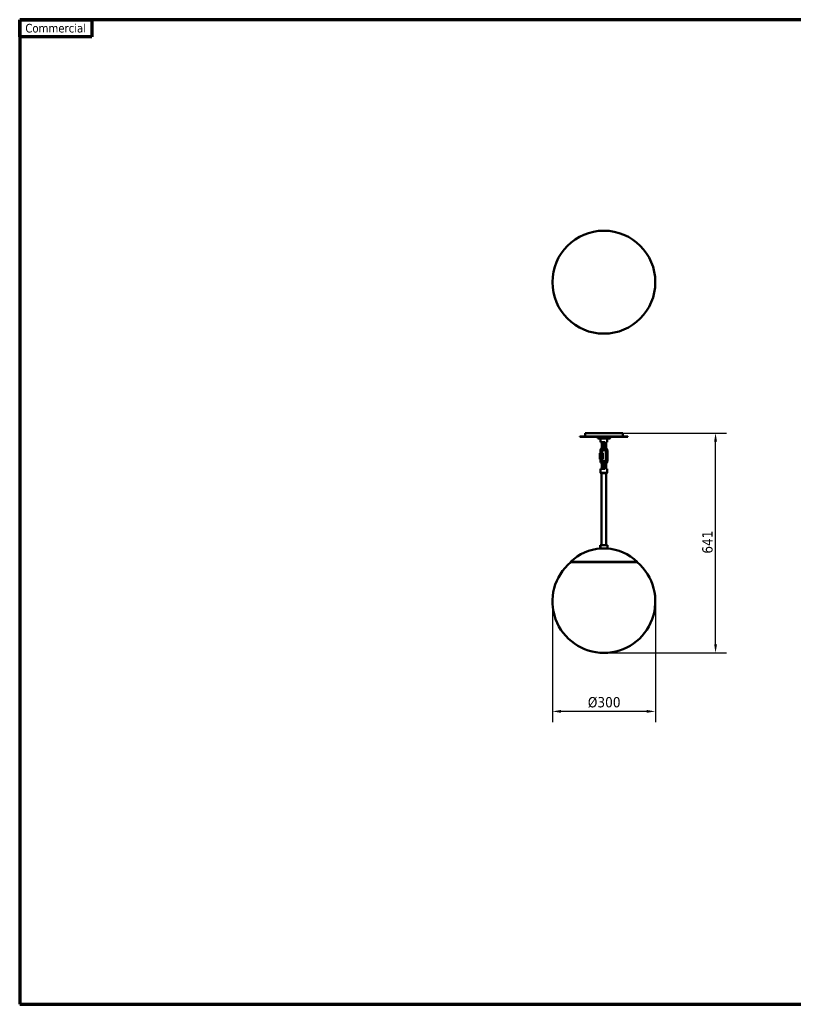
# Model space of a CAD drawing. Header units: millimetres. Extents: x 50 to 10677, y -493 to 2920.
# Tile 1 of 3: x 50 to 2306, y 50 to 2920. Entities that reach past the tile are written whole.
import ezdxf

# ---------------------------------------------------------------- set-up
doc = ezdxf.new("R2010")
doc.units = ezdxf.units.MM
doc.header["$LTSCALE"] = 10
for name, color, linetype, lineweight in [('Obramowanie (ISO)', 7, 'Continuous', 70), ('Widoczne (ISO)', 7, 'Continuous', 50), ('Wymiar (ISO)', 7, 'Continuous', 25)]:
    doc.layers.add(name, color=color, linetype=linetype, lineweight=lineweight)
doc.styles.add('Tekst notatki (ISO)', font='tahoma.ttf')
doc.dimstyles.new('Domyślne (ISO)', dxfattribs={"dimscale": 10, "dimtxt": 3, "dimasz": 2.5, "dimexe": 3.175, "dimexo": 0, "dimgap": 0.762, "dimtad": 1, "dimrnd": 1e-08, "dimtxsty": 'Tekst notatki (ISO)', "dimcen": 0.09, "dimdle": 10, "dimclrd": 256, "dimclre": 256, "dimclrt": 256, "dimazin": 2, "dimtfac": 1, "dimtmove": 0, "dimatfit": 3, "dimfxl": 1, "dimtolj": 1, "dimlwd": -1, "dimlwe": -1, "dimarcsym": 0})

# ---------------------------------------------------------------- blocks, each defined once
blk = doc.blocks.new('Ramki SH')
at = {"layer": 'Obramowanie (ISO)'}
for p, q in [((415, 292), (5, 292)), ((5, 292), (5, 5)), ((5, 292), (26, 292)), ((5, 287), (5, 292)), ((26, 292), (26, 287)), ((415, 5), (415, 292)), ((26, 287), (5, 287)), ((5, 5), (415, 5))]:
    blk.add_line(p, q, dxfattribs=at)
at = {"layer": 'Obramowanie (ISO)', "insert": (15.5, 289.5), "char_height": 2.5, "attachment_point": 5, "style": 'Tekst notatki (ISO)'}
blk.add_mtext('\\fTahoma|b0|i0;\\H2.5000;Commercial', dxfattribs=at)
blk = doc.blocks.new('*D5')
at = {"layer": 'Defpoints', "color": 0, "transparency": 16777216}
for p in [(1808.8, 1715.2), (2079.4, 1715.2), (1753.8, 1074.3)]:
    blk.add_point(p, dxfattribs=at)
at = {"layer": 'Wymiar (ISO)', "transparency": 16777216}
for p, q in [((1808.8, 1715.2), (2111.2, 1715.2)), ((2079.4, 1099.3), (2079.4, 1690.2)), ((1753.8, 1074.3), (2111.2, 1074.3))]:
    blk.add_line(p, q, dxfattribs=at)
for points in [[(2075.3, 1690.2), (2083.6, 1690.2), (2079.4, 1715.2)], [(2075.3, 1099.3), (2083.6, 1099.3), (2079.4, 1074.3)]]:
    blk.add_solid(points, dxfattribs=at)
at = {"layer": 'Wymiar (ISO)', "transparency": 16777216, "insert": (2040.6, 1363.5), "char_height": 30, "attachment_point": 1, "rotation": 90, "style": 'Tekst notatki (ISO)'}
blk.add_mtext('\\A1;641', dxfattribs=at)
blk = doc.blocks.new('*D8')
at = {"layer": 'Defpoints', "color": 0, "transparency": 16777216}
for p in [(1603.8, 1224.3), (1903.8, 1224.3), (1603.8, 903.8)]:
    blk.add_point(p, dxfattribs=at)
at = {"layer": 'Wymiar (ISO)', "transparency": 16777216}
for p, q in [((1603.8, 1224.3), (1603.8, 872)), ((1903.8, 1224.3), (1903.8, 872)), ((1878.8, 903.8), (1628.8, 903.8))]:
    blk.add_line(p, q, dxfattribs=at)
for points in [[(1628.8, 908), (1628.8, 899.6), (1603.8, 903.8)], [(1878.8, 908), (1878.8, 899.6), (1903.8, 903.8)]]:
    blk.add_solid(points, dxfattribs=at)
at = {"layer": 'Wymiar (ISO)', "transparency": 16777216, "insert": (1706.9, 945.6), "char_height": 30, "attachment_point": 1, "style": 'Tekst notatki (ISO)'}
blk.add_mtext('\\A1;\\fTahoma|b0|i0;Ø300', dxfattribs=at)

msp = doc.modelspace()

# ---------------------------------------------------------------- linework, layer by layer
at = {"layer": 'Widoczne (ISO)'}
for p, q in [((1823.751, 1705.196), (1683.751, 1705.196)), ((1683.751, 1703.696), (1683.751, 1705.196)), ((1683.751, 1703.696), (1823.751, 1703.696)), ((1808.751, 1715.196), (1698.751, 1715.196)), ((1698.751, 1715.196), (1698.751, 1705.196)), ((1736.251, 1703.696), (1735.751, 1703.196)), ((1771.751, 1703.196), (1735.751, 1703.196)), ((1735.751, 1700.196), (1735.751, 1703.196)), ((1735.751, 1700.196), (1771.751, 1700.196)), ((1736.251, 1699.696), (1735.751, 1700.196)), ((1771.251, 1699.696), (1736.251, 1699.696)), ((1744.251, 1699.696), (1743.751, 1699.196)), ((1763.751, 1699.196), (1743.751, 1699.196)), ((1743.751, 1699.196), (1743.751, 1688.196)), ((1763.251, 1699.696), (1763.751, 1699.196)), ((1763.751, 1699.196), (1763.751, 1688.196)), ((1771.251, 1703.696), (1771.751, 1703.196)), ((1771.251, 1699.696), (1771.751, 1700.196)), ((1771.751, 1700.196), (1771.751, 1703.196)), ((1808.751, 1715.196), (1808.751, 1705.196)), ((1823.751, 1703.696), (1823.751, 1705.196)), ((1743.751, 1688.196), (1757.263, 1688.196)), ((1747.307, 1675.196), (1747.307, 1688.196)), ((1752.339, 1675.196), (1752.339, 1688.196)), ((1755.163, 1688.196), (1755.163, 1675.196)), ((1760.008, 1688.196), (1763.751, 1688.196)), ((1760.195, 1688.196), (1760.195, 1675.196)), ((1741.613, 1656.196), (1743.472, 1656.196)), ((1741.613, 1656.196), (1741.613, 1639.196)), ((1743.472, 1639.196), (1741.613, 1639.196)), ((1743.429, 1656.196), (1743.429, 1662.696)), ((1743.429, 1635.696), (1743.429, 1639.196)), ((1743.472, 1656.196), (1747.788, 1656.196)), ((1743.472, 1639.196), (1743.472, 1656.196)), ((1747.788, 1639.196), (1743.472, 1639.196)), ((1747.788, 1656.196), (1750.245, 1656.196)), ((1747.788, 1639.196), (1747.788, 1656.196)), ((1750.245, 1639.196), (1747.788, 1639.196)), ((1748.429, 1656.196), (1748.429, 1662.696)), ((1748.429, 1635.696), (1748.429, 1639.196)), ((1750.245, 1639.196), (1750.245, 1656.196)), ((1759.073, 1662.696), (1759.073, 1635.696)), ((1764.073, 1662.696), (1764.073, 1635.696)), ((1757.263, 1610.396), (1743.751, 1610.396)), ((1743.751, 1599.396), (1743.751, 1610.396)), ((1747.307, 1610.396), (1747.307, 1623.396)), ((1752.339, 1610.396), (1752.339, 1623.396)), ((1755.163, 1623.396), (1755.163, 1610.396)), ((1763.751, 1610.396), (1760.008, 1610.396)), ((1760.195, 1623.396), (1760.195, 1610.396)), ((1763.751, 1599.396), (1763.751, 1610.396)), ((1743.751, 1599.396), (1763.751, 1599.396)), ((1744.751, 1598.396), (1743.751, 1599.396)), ((1762.751, 1598.396), (1744.751, 1598.396)), ((1747.251, 1598.396), (1747.251, 1388.548)), ((1760.251, 1598.396), (1760.251, 1388.548)), ((1762.751, 1598.396), (1763.751, 1599.396)), ((1742.738, 1383.906), (1744.073, 1383.989)), ((1744.078, 1383.189), (1742.744, 1383.106)), ((1764.751, 1388.548), (1742.751, 1388.548)), ((1742.751, 1384.069), (1742.751, 1388.548)), ((1742.751, 1383.106), (1742.751, 1383.905)), ((1742.751, 1378.548), (1742.751, 1383.026)), ((1742.751, 1378.548), (1764.751, 1378.548)), ((1743.162, 1385.412), (1743.216, 1385.474)), ((1743.162, 1381.683), (1743.216, 1381.621)), ((1744.125, 1383.904), (1744.28, 1383.914)), ((1764.751, 1378.548), (1764.751, 1388.548)), ((1851.251, 1339.637), (1656.251, 1339.637)), ((1656.942, 1338.914), (1656.251, 1339.637)), ((1850.559, 1338.914), (1656.942, 1338.914)), ((1850.559, 1338.914), (1851.251, 1339.637))]:
    msp.add_line(p, q, dxfattribs=at)
msp.add_circle((1753.751, 2154.85), 150, dxfattribs=at)
for centre, radius, start, end in [((1753.751, 1675.196), 10, 259.532271, 280.467729), ((1753.751, 1623.396), 10, 79.532271, 100.467729), ((1753.751, 1237.78), 141, 93.293273, 133.748121), ((1753.751, 1237.78), 141, 46.251879, 86.706727), ((1753.751, 1224.319), 150, 130.184331, 49.815669)]:
    msp.add_arc(centre, radius, start, end, dxfattribs=at)
for major_axis in [(0, 2), (0, -2)]:
    msp.add_ellipse((1743.408, 1383.548), major_axis=major_axis, ratio=0.34055707, start_param=4.93495684, end_param=7.67383365, dxfattribs=at)
for points, knots in [([(1743.429, 1662.696), (1743.429, 1663.942), (1743.611, 1665.189), (1744.327, 1667.556), (1744.858, 1668.676), (1746.219, 1670.664), (1747.044, 1671.535), (1748.896, 1672.922), (1749.915, 1673.447), (1752.034, 1674.1), (1753.128, 1674.238), (1754.515, 1674.169), (1754.816, 1674.14), (1755.114, 1674.095)], [1.57079633, 1.57079633, 1.57079633, 1.57079633, 1.90549817, 1.90549817, 2.23828696, 2.23828696, 2.56462839, 2.56462839, 2.88006213, 2.88006213, 3.18485157, 3.18485157, 3.26948493, 3.26948493, 3.26948493, 3.26948493]), ([(1747.589, 1671.928), (1747.57, 1672.036), (1747.552, 1672.146), (1747.39, 1673.163), (1747.314, 1674.11), (1747.307, 1675.105), (1747.307, 1675.151), (1747.307, 1675.196)], [5.93730752, 5.93730752, 5.93730752, 5.93730752, 5.973158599, 5.973158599, 6.269089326, 6.269089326, 6.283185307, 6.283185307, 6.283185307, 6.283185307]), ([(1748.429, 1662.696), (1748.429, 1663.366), (1748.516, 1664.036), (1748.852, 1665.309), (1749.101, 1665.912), (1749.733, 1666.997), (1750.119, 1667.477), (1750.99, 1668.285), (1751.48, 1668.604), (1752.079, 1668.864), (1752.172, 1668.901), (1752.266, 1668.934)], [1.57079633, 1.57079633, 1.57079633, 1.57079633, 1.86531364, 1.86531364, 2.16134184, 2.16134184, 2.46345943, 2.46345943, 2.78112078, 2.78112078, 2.83911599, 2.83911599, 2.83911599, 2.83911599]), ([(1751.934, 1665.362), (1751.409, 1665.459), (1750.905, 1665.705), (1750.17, 1666.286), (1749.909, 1666.547), (1749.664, 1666.845)], [4.803531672, 4.803531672, 4.803531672, 4.803531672, 5.085366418, 5.085366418, 5.255011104, 5.255011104, 5.255011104, 5.255011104]), ([(1752.387, 1674.095), (1752.36, 1674.4), (1752.345, 1674.709), (1752.339, 1675.078), (1752.339, 1675.137), (1752.339, 1675.196)], [6.106185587, 6.106185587, 6.106185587, 6.106185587, 6.254858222, 6.254858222, 6.283185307, 6.283185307, 6.283185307, 6.283185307]), ([(1755.163, 1675.196), (1755.163, 1674.548), (1755.112, 1673.901), (1754.918, 1672.676), (1754.774, 1672.099), (1754.414, 1671.079), (1754.198, 1670.635), (1753.733, 1669.927), (1753.484, 1669.66), (1753.122, 1669.397), (1753.004, 1669.331), (1752.89, 1669.285)], [3.14159265, 3.14159265, 3.14159265, 3.14159265, 3.45226684, 3.45226684, 3.76163582, 3.76163582, 4.06690316, 4.06690316, 4.36714862, 4.36714862, 4.51535262, 4.51535262, 4.51535262, 4.51535262]), ([(1760.195, 1675.196), (1760.195, 1674.246), (1760.125, 1673.296), (1759.85, 1671.475), (1759.646, 1670.603), (1759.115, 1669.006), (1758.789, 1668.282), (1758.032, 1667.037), (1757.601, 1666.517), (1756.647, 1665.73), (1756.119, 1665.464), (1755.568, 1665.362)], [3.14159265, 3.14159265, 3.14159265, 3.14159265, 3.43752338, 3.43752338, 3.73345411, 3.73345411, 4.02938483, 4.02938483, 4.32531556, 4.32531556, 4.62124629, 4.62124629, 4.62124629, 4.62124629]), ([(1757.837, 1666.845), (1757.977, 1666.641), (1758.107, 1666.425), (1758.524, 1665.635), (1758.753, 1665.006), (1759.013, 1663.81), (1759.073, 1663.253), (1759.073, 1662.696)], [4.046631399, 4.046631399, 4.046631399, 4.046631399, 4.166802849, 4.166802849, 4.467552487, 4.467552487, 4.71238898, 4.71238898, 4.71238898, 4.71238898]), ([(1759.912, 1671.928), (1759.991, 1671.863), (1760.068, 1671.797), (1761.009, 1670.971), (1761.754, 1670.065), (1762.966, 1668.03), (1763.425, 1666.894), (1763.952, 1664.728), (1764.073, 1663.712), (1764.073, 1662.696)], [3.765184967, 3.765184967, 3.765184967, 3.765184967, 3.793354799, 3.793354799, 4.111552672, 4.111552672, 4.439602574, 4.439602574, 4.71238898, 4.71238898, 4.71238898, 4.71238898]), ([(1755.13, 1624.299), (1754.521, 1624.207), (1753.903, 1624.177), (1752.215, 1624.261), (1751.151, 1624.502), (1749.138, 1625.334), (1748.191, 1625.929), (1746.493, 1627.421), (1745.748, 1628.326), (1744.536, 1630.362), (1744.077, 1631.498), (1743.55, 1633.664), (1743.429, 1634.68), (1743.429, 1635.696)], [6.15379361, 6.15379361, 6.15379361, 6.15379361, 6.32644423, 6.32644423, 6.62777113, 6.62777113, 6.93494745, 6.93494745, 7.25314533, 7.25314533, 7.58119523, 7.58119523, 7.85398163, 7.85398163, 7.85398163, 7.85398163]), ([(1747.307, 1623.396), (1747.307, 1624.346), (1747.377, 1625.295), (1747.528, 1626.301), (1747.543, 1626.395), (1747.559, 1626.489)], [3.141592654, 3.141592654, 3.141592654, 3.141592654, 3.437523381, 3.437523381, 3.468297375, 3.468297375, 3.468297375, 3.468297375]), ([(1752.983, 1629.265), (1752.645, 1629.326), (1752.309, 1629.428), (1751.426, 1629.812), (1750.891, 1630.173), (1749.977, 1631.077), (1749.588, 1631.6), (1748.978, 1632.757), (1748.749, 1633.385), (1748.489, 1634.582), (1748.429, 1635.139), (1748.429, 1635.696)], [6.4387595, 6.4387595, 6.4387595, 6.4387595, 6.64500465, 6.64500465, 6.99297687, 6.99297687, 7.3083955, 7.3083955, 7.60914514, 7.60914514, 7.85398163, 7.85398163, 7.85398163, 7.85398163]), ([(1749.591, 1631.656), (1749.837, 1631.966), (1750.099, 1632.239), (1750.855, 1632.862), (1751.383, 1633.128), (1751.934, 1633.229)], [4.152779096, 4.152779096, 4.152779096, 4.152779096, 4.325315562, 4.325315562, 4.621246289, 4.621246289, 4.621246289, 4.621246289]), ([(1752.449, 1629.396), (1752.679, 1629.395), (1752.915, 1629.325), (1753.418, 1628.994), (1753.68, 1628.731), (1754.157, 1628.031), (1754.372, 1627.605), (1754.737, 1626.62), (1754.885, 1626.059), (1755.094, 1624.858), (1755.152, 1624.217), (1755.162, 1623.514), (1755.163, 1623.455), (1755.163, 1623.396)], [4.71325782, 4.71325782, 4.71325782, 4.71325782, 5.02654825, 5.02654825, 5.34070751, 5.34070751, 5.64086045, 5.64086045, 5.94572987, 5.94572987, 6.25485822, 6.25485822, 6.28318531, 6.28318531, 6.28318531, 6.28318531]), ([(1755.568, 1633.229), (1756.093, 1633.132), (1756.597, 1632.887), (1757.537, 1632.143), (1757.973, 1631.633), (1758.739, 1630.408), (1759.071, 1629.692), (1759.613, 1628.11), (1759.824, 1627.243), (1760.111, 1625.429), (1760.188, 1624.481), (1760.195, 1623.486), (1760.195, 1623.441), (1760.195, 1623.396)], [4.80353167, 4.80353167, 4.80353167, 4.80353167, 5.08536642, 5.08536642, 5.38129714, 5.38129714, 5.67722787, 5.67722787, 5.9731586, 5.9731586, 6.26908933, 6.26908933, 6.28318531, 6.28318531, 6.28318531, 6.28318531]), ([(1759.073, 1635.696), (1759.073, 1635.026), (1758.986, 1634.356), (1758.65, 1633.082), (1758.401, 1632.48), (1758.031, 1631.845), (1757.971, 1631.749), (1757.91, 1631.656)], [4.71238898, 4.71238898, 4.71238898, 4.71238898, 5.006906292, 5.006906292, 5.302934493, 5.302934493, 5.356917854, 5.356917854, 5.356917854, 5.356917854]), ([(1764.073, 1635.696), (1764.073, 1634.449), (1763.89, 1633.203), (1763.175, 1630.836), (1762.644, 1629.715), (1761.386, 1627.879), (1760.708, 1627.128), (1759.943, 1626.489)], [4.71238898, 4.71238898, 4.71238898, 4.71238898, 5.047090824, 5.047090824, 5.379879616, 5.379879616, 5.655963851, 5.655963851, 5.655963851, 5.655963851]), ([(1742.896, 1383.116), (1742.891, 1383.26), (1742.889, 1383.406), (1742.889, 1383.664), (1742.89, 1383.784), (1742.894, 1383.904)], [0.5821622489, 0.5821622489, 0.5821622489, 0.5821622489, 0.6244881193, 0.6244881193, 0.6595038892, 0.6595038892, 0.6595038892, 0.6595038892]), ([(1743.098, 1385.327), (1743.119, 1385.376), (1743.141, 1385.42), (1743.235, 1385.562), (1743.32, 1385.615), (1743.408, 1385.615)], [0.831274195, 0.831274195, 0.831274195, 0.831274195, 0.858672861, 0.858672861, 0.936732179, 0.936732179, 0.936732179, 0.936732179]), ([(1743.408, 1381.481), (1743.32, 1381.481), (1743.235, 1381.533), (1743.141, 1381.675), (1743.119, 1381.719), (1743.098, 1381.768)], [0.31224406, 0.31224406, 0.31224406, 0.31224406, 0.390303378, 0.390303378, 0.417702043, 0.417702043, 0.417702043, 0.417702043]), ([(1743.408, 1385.615), (1743.497, 1385.615), (1743.601, 1385.562), (1743.766, 1385.395), (1743.827, 1385.314), (1743.884, 1385.221)], [0.936732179, 0.936732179, 0.936732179, 0.936732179, 1.014791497, 1.014791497, 1.060662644, 1.060662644, 1.060662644, 1.060662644]), ([(1743.884, 1381.874), (1743.827, 1381.781), (1743.766, 1381.7), (1743.601, 1381.533), (1743.497, 1381.481), (1743.408, 1381.481)], [1.437289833, 1.437289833, 1.437289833, 1.437289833, 1.48316098, 1.48316098, 1.561220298, 1.561220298, 1.561220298, 1.561220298]), ([(1744.271, 1383.99), (1744.288, 1383.842), (1744.297, 1383.692), (1744.297, 1383.548), (1744.297, 1383.431), (1744.291, 1383.312), (1744.28, 1383.193)], [1.205585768, 1.205585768, 1.205585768, 1.205585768, 1.2489762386, 1.2489762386, 1.2489762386, 1.283802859, 1.283802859, 1.283802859, 1.283802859])]:
    msp.add_open_spline(points, degree=3, knots=knots, dxfattribs=at)
msp.add_open_spline([(1752.339, 1623.396), (1752.339, 1623.698), (1752.35, 1624), (1752.371, 1624.299)], degree=3, dxfattribs=at)
for points, weights in [([(1742.869, 1383.901), (1742.8, 1383.904), (1742.738, 1383.906)], [1.00320770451, 1.00302593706, 1]), ([(1744.073, 1383.989), (1744.205, 1383.991), (1744.351, 1383.994)], [1, 1.00296965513, 1.00319995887]), ([(1744.363, 1383.194), (1744.213, 1383.191), (1744.078, 1383.189)], [1.00320770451, 1.00302593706, 1])]:
    msp.add_rational_spline(points, weights, degree=2, dxfattribs=at)

# ---------------------------------------------------------------- block references
at = {"xscale": 10, "yscale": 10, "zscale": 10}
msp.add_blockref('Ramki SH', (0, 0), dxfattribs=at)

# ---------------------------------------------------------------- dimensions: what is measured, and where the dimension line sits
at = {"layer": 'Wymiar (ISO)'}
dim = msp.add_linear_dim(base=(2079.418, 1715.196), p1=(1753.751, 1074.319), p2=(1808.751, 1715.196), angle=90, dimstyle='Domyślne (ISO)', override={"dimgap": 0.762, "dimdec": 0, "dimtol": 0, "dimlim": 0, "dimtp": 0, "dimtm": 0, "dimtdec": 0, "dimtofl": 0, "dimatfit": 1}, dxfattribs=at)
dim.commit()
dim.dimension.update_dxf_attribs({"geometry": '*D5', "text_midpoint": (2079.418, 1394.757), "dimtype": 160})
dim = msp.add_linear_dim(base=(1603.751, 903.793), p1=(1903.751, 1224.319), p2=(1603.751, 1224.319), angle=180, text='\\fTahoma|b0|i0;Ø<>', dimstyle='Domyślne (ISO)', override={"dimgap": 0.762, "dimdec": 2, "dimtol": 0, "dimlim": 0, "dimtp": 0, "dimtm": 0, "dimtdec": 2, "dimtofl": 0, "dimatfit": 1}, dxfattribs=at)
dim.commit()
dim.dimension.update_dxf_attribs({"geometry": '*D8', "text_midpoint": (1753.751, 903.793), "dimtype": 160})

doc.saveas('drawing.dxf')
